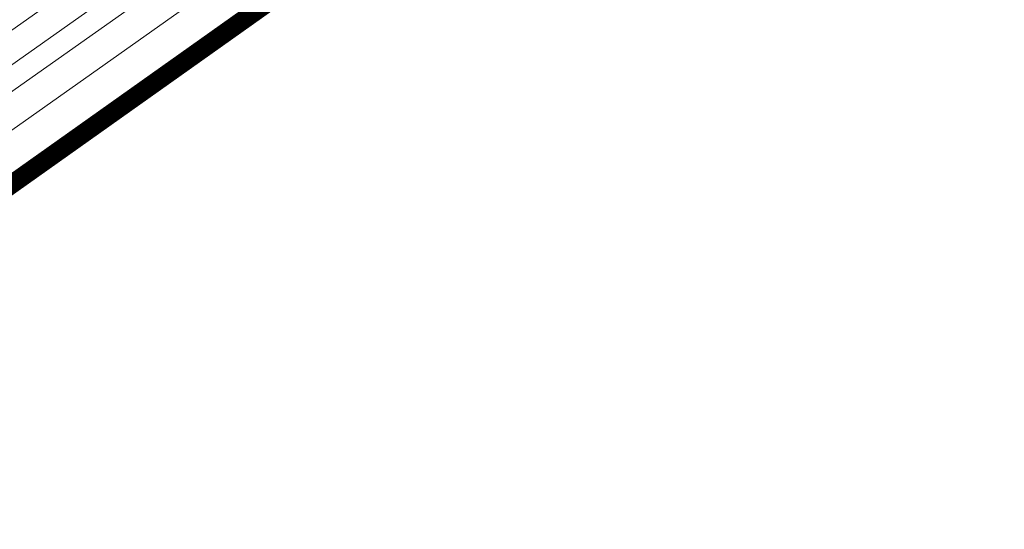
# Model space of a CAD drawing. Header units: metres. Extents: x 148425 to 149111, y 486065 to 486671.
# Tile 48 of 81: x 148724 to 148803, y 486322 to 486362. Entities that reach past the tile are written whole.
import ezdxf

# ---------------------------------------------------------------- set-up
doc = ezdxf.new("R2010")
doc.units = ezdxf.units.M
doc.header["$MEASUREMENT"] = 0
for name, color, linetype, lineweight in [('TOP-L-topo objecten vlak', 7, 'Continuous', 0), ('WVB-alg-onderhoek', 7, 'Continuous', 30), ('WVB-alg-werkgrens', 6, 'Continuous', 53)]:
    doc.layers.add(name, color=color, linetype=linetype, lineweight=lineweight)

msp = doc.modelspace()

# ---------------------------------------------------------------- linework, layer by layer
at = {"layer": 'TOP-L-topo objecten vlak', "color": 7, "linetype": 'Continuous', "lineweight": 0}
for p, q in [((148927.99, 486505.498), (148565.2, 486249.74)), ((148929.298, 486503.645), (148567.034, 486248.258)), ((148930.304, 486502.219), (148568.866, 486247.415)), ((148612.283, 486274.838), (148931.208, 486500))]:
    msp.add_line(p, q, dxfattribs=at)
at = {"layer": 'WVB-alg-onderhoek', "lineweight": 40, "ltscale": 500}
msp.add_3dface([(148601.941, 486074.385), (149104.348, 486429.086), (148938.821, 486663.542), (148436.414, 486308.842)], dxfattribs=at)
at = {"layer": 'WVB-alg-werkgrens', "linetype": 'Continuous', "ltscale": 2.5, "const_width": 1.5, "flags": 128}
msp.add_lwpolyline([(148933.417, 486497.811), (148874.414, 486581.384), (148538.89, 486351.023), (148526.845, 486327.911), (148530.985, 486325.229), (148531.106, 486326.817), (148532.707, 486327.686), (148532.626, 486326.155), (148530.985, 486325.229), (148539.247, 486319.878), (148535.438, 486309.432), (148532.522, 486299.181), (148531.73, 486286.904), (148532.07, 486275.415), (148533.054, 486268.785), (148534.125, 486264.381), (148536.125, 486258.311), (148550.85, 486226.663)], close=True, dxfattribs=at)

doc.saveas('drawing.dxf')
